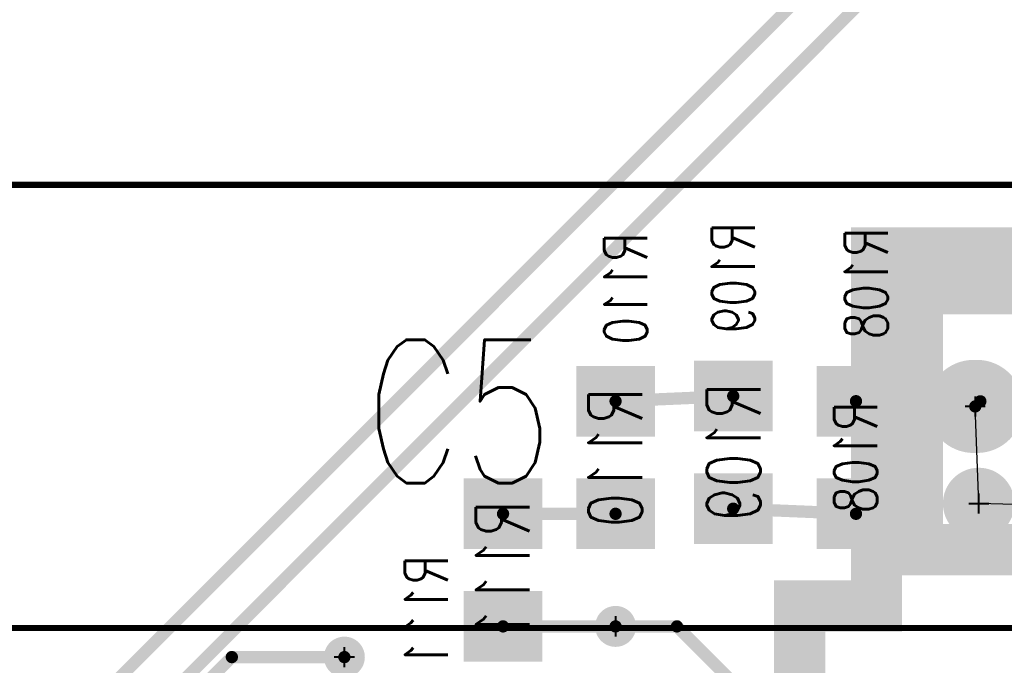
# Model space of a CAD drawing. Extents: x -7.2 to 18.3, y -5.6 to 10.9.
# Tile 57 of 112: x 4.808 to 5.77, y 3.147 to 3.778. Entities that reach past the tile are written whole.
import ezdxf
from ezdxf.enums import TextEntityAlignment as Align

# ---------------------------------------------------------------- set-up
doc = ezdxf.new("R2010")
doc.units = 0
for name, pattern in [('SIG_145', [2, 1, 1]), ('SIG_198', [2, 1, 1]), ('SIG_200', [2, 1, 1]), ('SIG_48', [2, 1, 1]), ('SIG_49', [2, 1, 1]), ('SIG_50', [2, 1, 1]), ('SIG_51', [2, 1, 1]), ('SIG_7', [2, 1, 1])]:
    doc.linetypes.add(name, pattern=pattern)
for name, color, linetype in [('2D_LINE_02', 112, 'CONTINUOUS'), ('COPPER_01', 1, 'CONTINUOUS'), ('COPPER_04', 5, 'CONTINUOUS'), ('DRIL_PLTE_THRU_01', 16, 'CONTINUOUS'), ('DRIL_PLTE_THRU_03', 146, 'CONTINUOUS'), ('DRIL_PLTE_THRU_04', 176, 'CONTINUOUS'), ('DRIL_SYMBOL', 254, 'CONTINUOUS'), ('LINK_00', 2, 'CONTINUOUS'), ('PADS_BOT', 5, 'CONTINUOUS'), ('PADS_INNER', 1, 'CONTINUOUS'), ('PADS_TOP', 1, 'CONTINUOUS'), ('PADS_XR_131', 3, 'CONTINUOUS'), ('PADS_XR_132', 6, 'CONTINUOUS'), ('PADS_XR_133', 254, 'CONTINUOUS'), ('PART_NAME_124', 6, 'CONTINUOUS'), ('PART_NAME_129', 2, 'CONTINUOUS'), ('PART_NAME_130', 106, 'CONTINUOUS'), ('PART_TOP_2DLINE_123', 255, 'CONTINUOUS'), ('PART_TOP_2DLINE_129', 2, 'CONTINUOUS'), ('TRACE_01', 1, 'CONTINUOUS'), ('TRACE_03', 130, 'CONTINUOUS'), ('TRACE_04', 5, 'CONTINUOUS'), ('VIAPTS', 56, 'CONTINUOUS')]:
    doc.layers.add(name, color=color, linetype=linetype)
doc.styles.add('W0$001', font='simplex', dxfattribs={"width": 0.75})
doc.styles.add('W0$006', font='simplex', dxfattribs={"width": 0.75})

# ---------------------------------------------------------------- blocks, each defined once
blk = doc.blocks.new('SMOOTH_0$05')
at = {"const_width": 0.025}
blk.add_lwpolyline([(-0.0125, 0, 1), (0.0125, 0, 1)], format="xyb", close=True, dxfattribs=at)
blk = doc.blocks.new('DRAWING_290')
at = {"layer": '2D_LINE_02', "const_width": 0.05}
blk.add_lwpolyline([(4.49, -4.99), (1.44, -4.99), (1.44, -4.595), (1.515, -4.595), (1.515, -4.25), (2.545, -4.25), (2.545, -3.925), (2.8, -3.925), (2.8, -3.325), (2.34, -3.325), (2.34, -2.915), (-0.125, -2.915), (-0.125, 0)], dxfattribs=at)
at = {"layer": '2D_LINE_02'}
for p in [(1.515, -4.25), (1.44, -4.595), (1.515, -4.595)]:
    blk.add_blockref('SMOOTH_0$05', p, dxfattribs=at)
blk = doc.blocks.new('COPPER_296')
at = {"layer": 'COPPER_04', "const_width": 0.05}
blk.add_lwpolyline([(0.005, 0.055), (0.23, 0.055), (0.23, -0.2), (0.005, -0.2)], close=True, dxfattribs=at)
at = {"layer": 'COPPER_04'}
for p in [(0.005, 0.055), (0.23, 0.055), (0.005, -0.2), (0.23, -0.2)]:
    blk.add_blockref('SMOOTH_0$05', p, dxfattribs=at)
blk = doc.blocks.new('COPPER_297')
at = {"layer": 'COPPER_01', "const_width": 0.05}
blk.add_lwpolyline([(0.005, 0.055), (0.23, 0.055), (0.23, -0.2), (0.005, -0.2)], close=True, dxfattribs=at)
at = {"layer": 'COPPER_01'}
for p in [(0.005, 0.055), (0.23, 0.055), (0.005, -0.2), (0.23, -0.2)]:
    blk.add_blockref('SMOOTH_0$05', p, dxfattribs=at)
blk = doc.blocks.new('PART_BODY_TOP_356')
at = {"layer": 'PART_TOP_2DLINE_123', "const_width": 0.006}
blk.add_lwpolyline([(-0.62008, 0.21654), (-0.62008, -0.21654), (0.62, -0.21654), (0.62, 0.21654)], close=True, dxfattribs=at)
at = {"layer": 'PART_TOP_2DLINE_129', "const_width": 0.001}
blk.add_lwpolyline([(-0.62008, 0.21654), (-0.62008, -0.21654), (0.62008, -0.21654), (0.62008, 0.21654)], close=True, dxfattribs=at)
blk = doc.blocks.new('DRIL_SYMBOL_0$052')
at = {"layer": 'DRIL_SYMBOL', "const_width": 0.002}
for points in [[(0, -0.01), (0, 0.01)], [(-0.01, 0), (0.01, 0)]]:
    blk.add_lwpolyline(points, dxfattribs=at)
blk = doc.blocks.new('DRIL_HOLE_0$052')
at = {"const_width": 0.026}
blk.add_lwpolyline([(-0.013, 0, 1), (0.013, 0, 1)], format="xyb", close=True, dxfattribs=at)
blk.add_blockref('DRIL_SYMBOL_0$052', (0, 0))
blk = doc.blocks.new('PAD_48')
at = {"const_width": 0.0425}
blk.add_lwpolyline([(-0.0015, -0.02125), (0.0015, -0.02125, 1), (0.0015, 0.02125), (-0.0015, 0.02125, 1)], format="xyb", close=True, dxfattribs=at)
blk = doc.blocks.new('PAD_50')
at = {"const_width": 0.0455}
blk.add_lwpolyline([(-0.0015, -0.02275), (0.0015, -0.02275, 1), (0.0015, 0.02275), (-0.0015, 0.02275, 1)], format="xyb", close=True, dxfattribs=at)
blk = doc.blocks.new('STK_TOP_34')
at = {"layer": 'DRIL_PLTE_THRU_01'}
blk.add_blockref('DRIL_HOLE_0$052', (0, 0), dxfattribs=at)
at = {"layer": 'DRIL_PLTE_THRU_03'}
blk.add_blockref('DRIL_HOLE_0$052', (0, 0), dxfattribs=at)
at = {"layer": 'DRIL_PLTE_THRU_04'}
blk.add_blockref('DRIL_HOLE_0$052', (0, 0), dxfattribs=at)
at = {"layer": 'PADS_BOT'}
blk.add_blockref('PAD_48', (0, 0), dxfattribs=at)
at = {"layer": 'PADS_INNER'}
blk.add_blockref('PAD_48', (0, 0), dxfattribs=at)
at = {"layer": 'PADS_TOP'}
blk.add_blockref('PAD_48', (0, 0), dxfattribs=at)
at = {"layer": 'PADS_XR_131'}
blk.add_blockref('PAD_50', (0, 0), dxfattribs=at)
at = {"layer": 'PADS_XR_132'}
blk.add_blockref('PAD_50', (0, 0), dxfattribs=at)
blk = doc.blocks.new('SYM_TOP_29')
for name, p in [('PART_BODY_TOP_356', (0, 0)), ('STK_TOP_34', (-0.5415, 0))]:
    blk.add_blockref(name, p)
blk = doc.blocks.new('PART_TOP_42')
blk.add_blockref('SYM_TOP_29', (0, 0))
at = {"layer": 'PART_NAME_129', "style": 'W0$001', "width": 0.75}
blk.add_text('C5', height=0.14, rotation=180, dxfattribs=at).set_placement((0.0551, 0.0749))
blk = doc.blocks.new('DRIL_HOLE_0')
blk.add_lwpolyline([(0, 0, 1), (0, 0, 1)], format="xyb", close=True)
blk = doc.blocks.new('PAD_86')
at = {"const_width": 0.063}
blk.add_lwpolyline([(-0.0355, 0), (0.0355, 0)], dxfattribs=at)
blk = doc.blocks.new('PAD_1')
blk.add_lwpolyline([(0, 0, 1), (0, 0, 1)], format="xyb", close=True)
blk = doc.blocks.new('PAD_85')
at = {"const_width": 0.069}
blk.add_lwpolyline([(-0.0385, 0), (0.0385, 0)], dxfattribs=at)
blk = doc.blocks.new('PAD_87')
at = {"const_width": 0.063}
blk.add_lwpolyline([(-0.0345, 0), (0.0365, 0)], dxfattribs=at)
blk = doc.blocks.new('STK_BOT_52')
at = {"layer": 'DRIL_PLTE_THRU_01'}
blk.add_blockref('DRIL_HOLE_0', (0, 0), dxfattribs=at)
at = {"layer": 'DRIL_PLTE_THRU_03'}
blk.add_blockref('DRIL_HOLE_0', (0, 0), dxfattribs=at)
at = {"layer": 'DRIL_PLTE_THRU_04'}
blk.add_blockref('DRIL_HOLE_0', (0, 0), dxfattribs=at)
at = {"layer": 'PADS_BOT', "rotation": 90}
blk.add_blockref('PAD_87', (0, 0), dxfattribs=at)
at = {"layer": 'PADS_INNER'}
blk.add_blockref('PAD_1', (0, 0), dxfattribs=at)
at = {"layer": 'PADS_TOP'}
blk.add_blockref('PAD_1', (0, 0), dxfattribs=at)
at = {"layer": 'PADS_XR_131', "rotation": 90}
blk.add_blockref('PAD_85', (0, 0), dxfattribs=at)
at = {"layer": 'PADS_XR_133', "rotation": 90}
blk.add_blockref('PAD_86', (0, 0), dxfattribs=at)
blk = doc.blocks.new('SYM_BOT_58')
for p in [(-0.055, 0), (0.055, 0)]:
    blk.add_blockref('STK_BOT_52', p)
blk = doc.blocks.new('PART_BOT_351')
blk.add_blockref('SYM_BOT_58', (0, 0))
at = {"layer": 'PART_NAME_124', "style": 'W0$006', "width": 0.75}
blk.add_text('R108', height=0.042, dxfattribs=at).set_placement((-0.17, -0.01), align=Align.MIDDLE_CENTER)
at = {"layer": 'PART_NAME_130', "style": 'W0$001', "width": 0.75}
blk.add_text('R108', height=0.042, dxfattribs=at).set_placement((0, 0.00033), align=Align.MIDDLE_CENTER)
blk = doc.blocks.new('PART_BOT_352')
blk.add_blockref('SYM_BOT_58', (0, 0))
at = {"layer": 'PART_NAME_124', "style": 'W0$006', "width": 0.75}
blk.add_text('R109', height=0.042, rotation=180, dxfattribs=at).set_placement((0.17, 0), align=Align.MIDDLE_CENTER)
at = {"layer": 'PART_NAME_130', "style": 'W0$001', "width": 0.75}
blk.add_text('R109', height=0.0525, rotation=180, dxfattribs=at).set_placement((0, 0.00033), align=Align.MIDDLE_CENTER)
blk = doc.blocks.new('PART_BOT_353')
blk.add_blockref('SYM_BOT_58', (0, 0))
at = {"layer": 'PART_NAME_124', "style": 'W0$006', "width": 0.75}
blk.add_text('R110', height=0.042, dxfattribs=at).set_placement((-0.165, -0.01), align=Align.MIDDLE_CENTER)
at = {"layer": 'PART_NAME_130', "style": 'W0$001', "width": 0.75}
blk.add_text('R110', height=0.0525, dxfattribs=at).set_placement((0, 0.00033), align=Align.MIDDLE_CENTER)
blk = doc.blocks.new('PART_BOT_354')
blk.add_blockref('SYM_BOT_58', (0, 0))
at = {"layer": 'PART_NAME_124', "style": 'W0$006', "width": 0.75}
blk.add_text('R111', height=0.042, dxfattribs=at).set_placement((0.0401, 0.075), align=Align.MIDDLE_CENTER)
at = {"layer": 'PART_NAME_130', "style": 'W0$001', "width": 0.75}
blk.add_text('R111', height=0.0525, dxfattribs=at).set_placement((0, 0.00033), align=Align.MIDDLE_CENTER)
blk = doc.blocks.new('SMOOTH_0$012')
at = {"const_width": 0.006}
blk.add_lwpolyline([(-0.003, 0, 1), (0.003, 0, 1)], format="xyb", close=True, dxfattribs=at)
blk = doc.blocks.new('DRIL_SYMBOL_0$03')
at = {"layer": 'DRIL_SYMBOL', "const_width": 0.002}
for points in [[(0, -0.01), (0, 0.01)], [(-0.01, 0), (0.01, 0)]]:
    blk.add_lwpolyline(points, dxfattribs=at)
blk = doc.blocks.new('DRIL_HOLE_0$03')
at = {"const_width": 0.015}
blk.add_lwpolyline([(-0.0075, 0, 1), (0.0075, 0, 1)], format="xyb", close=True, dxfattribs=at)
blk.add_blockref('DRIL_SYMBOL_0$03', (0, 0))
blk = doc.blocks.new('PAD_5')
at = {"const_width": 0.035}
blk.add_lwpolyline([(0, -0.0175, 1), (0, 0.0175, 1)], format="xyb", close=True, dxfattribs=at)
blk = doc.blocks.new('PAD_189')
at = {"const_width": 0.0275}
blk.add_lwpolyline([(0, -0.01375, 1), (0, 0.01375, 1)], format="xyb", close=True, dxfattribs=at)
blk = doc.blocks.new('STK_TOP_3')
at = {"layer": 'DRIL_PLTE_THRU_01'}
blk.add_blockref('DRIL_HOLE_0$03', (0, 0), dxfattribs=at)
at = {"layer": 'DRIL_PLTE_THRU_03'}
blk.add_blockref('DRIL_HOLE_0$03', (0, 0), dxfattribs=at)
at = {"layer": 'DRIL_PLTE_THRU_04'}
blk.add_blockref('DRIL_HOLE_0$03', (0, 0), dxfattribs=at)
at = {"layer": 'PADS_BOT'}
blk.add_blockref('PAD_189', (0, 0), dxfattribs=at)
at = {"layer": 'PADS_INNER'}
blk.add_blockref('PAD_5', (0, 0), dxfattribs=at)
at = {"layer": 'PADS_TOP'}
blk.add_blockref('PAD_189', (0, 0), dxfattribs=at)
blk = doc.blocks.new('SYM_TOP_1')
blk.add_blockref('STK_TOP_3', (0, 0))
blk = doc.blocks.new('DRIL_SYMBOL_0$018')
at = {"layer": 'DRIL_SYMBOL', "const_width": 0.002}
for points in [[(0, -0.01), (0, 0.01)], [(-0.01, 0), (0.01, 0)]]:
    blk.add_lwpolyline(points, dxfattribs=at)
blk = doc.blocks.new('DRIL_HOLE_0$018')
at = {"const_width": 0.009}
blk.add_lwpolyline([(-0.0045, 0, 1), (0.0045, 0, 1)], format="xyb", close=True, dxfattribs=at)
blk.add_blockref('DRIL_SYMBOL_0$018', (0, 0))
blk = doc.blocks.new('PAD_138')
at = {"const_width": 0.02}
blk.add_lwpolyline([(0, -0.01, 1), (0, 0.01, 1)], format="xyb", close=True, dxfattribs=at)
blk = doc.blocks.new('STK_TOP_4')
at = {"layer": 'DRIL_PLTE_THRU_01'}
blk.add_blockref('DRIL_HOLE_0$018', (0, 0), dxfattribs=at)
at = {"layer": 'DRIL_PLTE_THRU_03'}
blk.add_blockref('DRIL_HOLE_0$018', (0, 0), dxfattribs=at)
at = {"layer": 'DRIL_PLTE_THRU_04'}
blk.add_blockref('DRIL_HOLE_0$018', (0, 0), dxfattribs=at)
at = {"layer": 'PADS_BOT'}
blk.add_blockref('PAD_138', (0, 0), dxfattribs=at)
at = {"layer": 'PADS_INNER'}
blk.add_blockref('PAD_138', (0, 0), dxfattribs=at)
at = {"layer": 'PADS_TOP'}
blk.add_blockref('PAD_138', (0, 0), dxfattribs=at)
blk = doc.blocks.new('SYM_TOP_2')
blk.add_blockref('STK_TOP_4', (0, 0))

msp = doc.modelspace()

# ---------------------------------------------------------------- linework, layer by layer
at = {"layer": 'LINK_00', "linetype": 'SIG_7'}
for p, q in [((5.7451, 3.305), (5.7417, 3.3999)), ((9.1101, 3.205), (5.7451, 3.305))]:
    msp.add_line(p, q, dxfattribs=at)
at = {"layer": 'TRACE_01', "linetype": 'SIG_51', "const_width": 0.012}
msp.add_lwpolyline([(6.9651, 2.3199), (6.8102, 2.3199), (6.7701, 2.36), (6.676, 2.36), (6.136, 2.9), (5.7351, 2.9), (5.4501, 3.185), (5.3901, 3.185)], dxfattribs=at)
at = {"layer": 'TRACE_01', "linetype": 'SIG_145', "const_width": 0.012}
msp.add_lwpolyline([(5.075, 2.5835), (5.11, 2.6185), (5.1535, 2.6185), (5.22125, 2.68625), (5.22125, 3.02375), (5.125, 3.12), (5.125, 3.155)], dxfattribs=at)
at = {"layer": 'TRACE_03', "linetype": 'SIG_198', "const_width": 0.012}
msp.add_lwpolyline([(4.6351, 2.855), (4.6352, 2.985), (4.7152, 3.065), (4.8353, 3.065), (5.8253, 4.055), (6.3901, 4.055), (6.45, 4.1149), (6.45, 4.1747), (6.5802, 4.3049)], dxfattribs=at)
at = {"layer": 'TRACE_03', "linetype": 'SIG_200', "const_width": 0.012}
msp.add_lwpolyline([(4.6851, 2.85), (4.6851, 2.9674), (4.7377, 3.02), (4.8553, 3.02), (5.8453, 4.01), (6.5801, 4.01), (6.5802, 4.0149)], dxfattribs=at)
at = {"layer": 'TRACE_04', "linetype": 'SIG_49', "const_width": 0.012}
msp.add_lwpolyline([(5.3901, 3.405), (5.5051, 3.41)], dxfattribs=at)
at = {"layer": 'TRACE_04', "linetype": 'SIG_7', "const_width": 0.012}
for points in [[(5.6251, 3.405), (5.7467, 3.4049)], [(5.7417, 3.3999), (5.7467, 3.4049)]]:
    msp.add_lwpolyline(points, dxfattribs=at)
at = {"layer": 'TRACE_04', "linetype": 'SIG_48', "const_width": 0.012}
msp.add_lwpolyline([(5.5051, 3.3), (5.6251, 3.295)], dxfattribs=at)
at = {"layer": 'TRACE_04', "linetype": 'SIG_50', "const_width": 0.012}
msp.add_lwpolyline([(5.2801, 3.295), (5.3901, 3.295)], dxfattribs=at)
at = {"layer": 'TRACE_04', "linetype": 'SIG_51', "const_width": 0.012}
msp.add_lwpolyline([(5.2801, 3.185), (5.3901, 3.185)], dxfattribs=at)
at = {"layer": 'TRACE_04', "linetype": 'SIG_145', "const_width": 0.012}
msp.add_lwpolyline([(2.29, 3.03), (2.93, 3.03), (3.015, 3.115), (3.88, 3.115), (3.93, 3.165), (4.325, 3.165), (4.36, 3.13), (4.99, 3.13), (5.015, 3.155), (5.125, 3.155)], dxfattribs=at)

# ---------------------------------------------------------------- block references
msp.add_blockref('DRAWING_290', (4.1301, 7.8))
at = {"rotation": 180}
msp.add_blockref('PART_TOP_42', (5.2002, 3.3999), dxfattribs=at)
at = {"xscale": -1}
for name, p, rotation in [('PART_BOT_352', (5.5051, 3.355), -90), ('PART_BOT_351', (5.6251, 3.35), -270), ('PART_BOT_353', (5.3901, 3.35), -270), ('PART_BOT_354', (5.2801, 3.24), -270)]:
    msp.add_blockref(name, p, dxfattribs=dict(at, rotation=rotation))
at = {"linetype": 'SIG_7'}
for name in ['COPPER_296', 'COPPER_297']:
    msp.add_blockref(name, (5.6801, 3.46), dxfattribs=at)
at = {"layer": 'TRACE_01'}
for p in [(5.3901, 3.185), (5.4501, 3.185), (5.125, 3.155)]:
    msp.add_blockref('SMOOTH_0$012', p, dxfattribs=at)
at = {"layer": 'TRACE_04'}
for p in [(5.3901, 3.405), (5.5051, 3.41), (5.6251, 3.405), (5.7467, 3.4049), (5.7467, 3.4049), (5.7417, 3.3999), (5.5051, 3.3), (5.2801, 3.295), (5.3901, 3.295), (5.6251, 3.295), (5.2801, 3.185), (5.3901, 3.185), (5.015, 3.155), (5.125, 3.155)]:
    msp.add_blockref('SMOOTH_0$012', p, dxfattribs=at)
at = {"layer": 'VIAPTS', "linetype": 'SIG_7'}
msp.add_blockref('SYM_TOP_1', (5.7451, 3.305), dxfattribs=at)
at = {"layer": 'VIAPTS', "linetype": 'SIG_51'}
msp.add_blockref('SYM_TOP_2', (5.3901, 3.185), dxfattribs=at)
at = {"layer": 'VIAPTS', "linetype": 'SIG_145'}
msp.add_blockref('SYM_TOP_2', (5.125, 3.155), dxfattribs=at)

doc.saveas('drawing.dxf')
